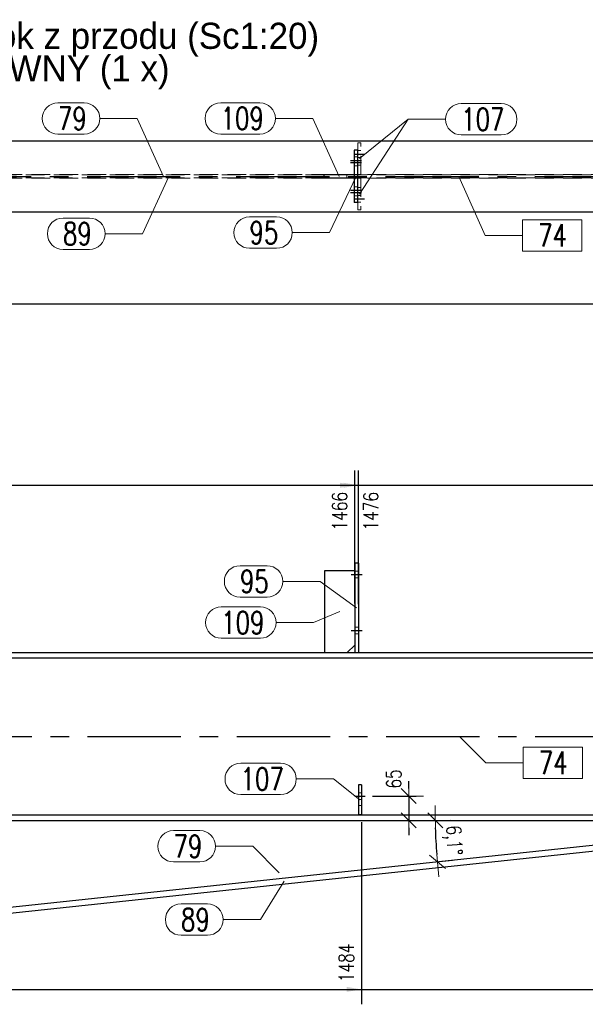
# Model space of a CAD drawing. Header units: millimetres. Extents: x 3536 to 4290, y 11030 to 11491.
# Tile 32 of 102: x 3619 to 3695, y 11112 to 11245. Entities that reach past the tile are written whole.
import ezdxf

# ---------------------------------------------------------------- set-up
doc = ezdxf.new("R2010")
doc.units = ezdxf.units.MM
doc.header["$LTSCALE"] = 10
doc.linetypes.add('HIDDEN', pattern=[0.375, 0.25, -0.125])
doc.linetypes.add('MITTE', pattern=[2, 1.25, -0.25, 0.25, -0.25])
doc.layers.get('Defpoints').update_dxf_attribs({"color": 1})
for name, color, linetype, lineweight in [('PS_DIM', 4, 'Continuous', 13), ('PS_Hidden', 2, 'HIDDEN', 9), ('PS_Pos', 1, 'Continuous', 15), ('PS_SOLID', 7, 'Continuous', 30)]:
    doc.layers.add(name, color=color, linetype=linetype, lineweight=lineweight)
doc.layers.add('PS_MID', color=5, linetype='MITTE')
doc.layers.add('PS_SHAPE', color=3, linetype='Continuous')
doc.styles.add('simplex', font='simplex.shx', dxfattribs={"width": 0.75})
doc.dimstyles.new('1_20_GŁ_DS1-LS20', dxfattribs={"dimtxt": 2, "dimasz": 2, "dimexe": 2, "dimexo": 5, "dimgap": 1, "dimtad": 1, "dimjust": 4, "dimdec": 0, "dimlfac": 20, "dimtxsty": 'simplex', "dimblk1": 'NONE', "dimsah": 1, "dimcen": 2, "dimclrd": 256, "dimclre": 256, "dimclrt": 4, "dimadec": 1, "dimazin": 0, "dimtfac": 1, "dimtdec": 0, "dimtmove": 2, "dimatfit": 3, "dimfxl": 1, "dimarcsym": 0})
doc.dimstyles.new('1_20_PRZ', dxfattribs={"dimtxt": 2, "dimasz": 1, "dimexe": 2, "dimexo": 5, "dimgap": 1, "dimtad": 1, "dimdec": 0, "dimlfac": 20, "dimtxsty": 'simplex', "dimblk": 'dimznak', "dimcen": 2, "dimse1": 1, "dimse2": 1, "dimclrd": 256, "dimclrt": 4, "dimadec": 1, "dimazin": 0, "dimtfac": 1, "dimtdec": 0, "dimtix": 1, "dimtmove": 2, "dimatfit": 3, "dimldrblk": 'dim-grot', "dimfxl": 1, "dimarcsym": 0})
doc.dimstyles.new('1_20_SC', dxfattribs={"dimtxt": 2, "dimasz": 1, "dimexe": 1, "dimexo": 1, "dimgap": 1, "dimtad": 1, "dimdec": 0, "dimlfac": 20, "dimtxsty": 'simplex', "dimblk": 'dimznak', "dimcen": 2, "dimclrd": 256, "dimclre": 256, "dimclrt": 4, "dimadec": 1, "dimazin": 0, "dimtfac": 1, "dimtdec": 0, "dimtix": 1, "dimtmove": 2, "dimatfit": 3, "dimldrblk": 'dim-grot', "dimfxl": 1, "dimarcsym": 0})

# ---------------------------------------------------------------- blocks, each defined once
blk = doc.blocks.new('dimznak')
at = {"color": 0}
for points in [[(0, 2), (0, -2)], [(-2, 0), (2, 0)]]:
    blk.add_lwpolyline(points, dxfattribs=at)
at = {"color": 2}
blk.add_lwpolyline([(1, 1), (-1, -1)], dxfattribs=at)
blk = doc.blocks.new('*D14')
at = {"layer": 'Defpoints', "color": 0, "transparency": 16777216}
for p in [(3590.65, 11163.12), (3591.1, 11158.91), (3724.93, 11158.91), (3597.55, 11149.37), (3595.11, 11121.36)]:
    blk.add_point(p, dxfattribs=at)
at = {"layer": 'PS_DIM', "lineweight": -2, "transparency": 16777216}
blk.add_arc((3591.1, 11158.91), 11.51, 281.0702, 355.0218, dxfattribs=at)
for p, rotation in [((3602.61, 11158.91), 87.51090672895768), ((3592.32, 11147.46), 188.5810960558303)]:
    blk.add_blockref('dimznak', p, dxfattribs=dict(at, rotation=rotation))
at = {"layer": 'PS_DIM', "color": 4, "transparency": 16777216, "insert": (3598.03, 11152.68), "char_height": 2, "attachment_point": 5, "rotation": 48.046, "style": 'simplex'}
blk.add_mtext('83,9°', dxfattribs=at)
blk = doc.blocks.new('dim-grot')
blk.add_hatch(color=256).paths.add_polyline_path([(0, 0), (-2, 0.5), (-2, -0.5)])
blk.add_lwpolyline([(0, 0), (-2, 0.5), (-2, -0.5), (0, 0)])
blk = doc.blocks.new('*D15')
at = {"layer": 'Defpoints', "color": 0, "transparency": 16777216}
for p in [(3593.42, 11137.14), (3724.93, 11137.14), (3675.14, 11135.28), (3714.75, 11135.76), (3594.93, 11122.97)]:
    blk.add_point(p, dxfattribs=at)
at = {"layer": 'PS_DIM', "lineweight": -2, "transparency": 16777216}
blk.add_arc((3727.7, 11137.14), 52.59, 181.0895, 185.0025, dxfattribs=at)
for p, rotation in [((3675.11, 11137.14), 90.5447634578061), ((3675.41, 11131.56), 275.5472393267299)]:
    blk.add_blockref('dimznak', p, dxfattribs=dict(at, rotation=rotation))
at = {"layer": 'PS_DIM', "color": 4, "transparency": 16777216, "insert": (3677.37, 11134.46), "char_height": 2, "attachment_point": 5, "rotation": 273.046, "style": 'simplex'}
blk.add_mtext('6,1°', dxfattribs=at)
blk = doc.blocks.new('*D28')
at = {"layer": 'Defpoints', "color": 0, "transparency": 16777216}
for p in [(3665.72, 11140.39), (3665.72, 11137.14), (3671.55, 11137.14)]:
    blk.add_point(p, dxfattribs=at)
at = {"layer": 'PS_DIM', "lineweight": -2, "transparency": 16777216}
for p, q in [((3671.55, 11141.39), (3671.55, 11142.39)), ((3666.72, 11140.39), (3672.55, 11140.39)), ((3671.55, 11140.39), (3671.55, 11137.14)), ((3666.72, 11137.14), (3672.55, 11137.14)), ((3671.55, 11136.14), (3671.55, 11135.14))]:
    blk.add_line(p, q, dxfattribs=at)
for p, rotation in [((3671.55, 11140.39), 270), ((3671.55, 11137.14), 90)]:
    blk.add_blockref('dimznak', p, dxfattribs=dict(at, rotation=rotation))
at = {"layer": 'PS_DIM', "color": 4, "transparency": 16777216, "insert": (3669.55, 11142.69), "char_height": 2, "attachment_point": 5, "rotation": 90, "style": 'simplex'}
blk.add_mtext('65', dxfattribs=at)
blk = doc.blocks.new('*D73')
at = {"layer": 'Defpoints', "color": 0, "transparency": 16777216}
for p in [(3766.6, 11228.99), (3590.94, 11218.74), (3766.6, 11206.39)]:
    blk.add_point(p, dxfattribs=at)
at = {"layer": 'PS_DIM', "lineweight": -2, "transparency": 16777216}
for p, q in [((3766.6, 11223.99), (3766.6, 11204.39)), ((3590.94, 11213.74), (3590.94, 11204.39)), ((3590.94, 11206.39), (3764.6, 11206.39))]:
    blk.add_line(p, q, dxfattribs=at)
at = {"layer": 'PS_DIM', "transparency": 16777216}
blk.add_solid([(3764.6, 11206.73), (3764.6, 11206.06), (3766.6, 11206.39)], dxfattribs=at)
at = {"layer": 'PS_DIM', "color": 4, "transparency": 16777216, "insert": (3764.58, 11210.05), "char_height": 2, "attachment_point": 5, "rotation": 90, "style": 'simplex'}
blk.add_mtext('4995', dxfattribs=at)
blk = doc.blocks.new('_None')
blk = doc.blocks.new('*X74')
at = {"color": 0}
for s, p in [('RG.74.1 Widok z przodu (Sc1:20)', (3589.57, 11219.84)), ('RYGIEL GŁÓWNY (1 x)', (3589.57, 11215.47))]:
    blk.add_text(s, height=3.5, dxfattribs=at).set_placement(p)
blk = doc.blocks.new('*D78')
at = {"layer": 'Defpoints', "color": 0, "transparency": 16777216}
for p in [(3664.32, 11182.07), (3664.32, 11161.23), (3591.02, 11137.14)]:
    blk.add_point(p, dxfattribs=at)
at = {"layer": 'PS_DIM', "lineweight": -2, "transparency": 16777216}
for p, q in [((3591.02, 11142.14), (3591.02, 11184.07)), ((3664.32, 11166.23), (3664.32, 11184.07)), ((3591.02, 11182.07), (3662.32, 11182.07))]:
    blk.add_line(p, q, dxfattribs=at)
at = {"layer": 'PS_DIM', "transparency": 16777216}
blk.add_solid([(3662.32, 11182.41), (3662.32, 11181.74), (3664.32, 11182.07)], dxfattribs=at)
at = {"layer": 'PS_DIM', "color": 4, "transparency": 16777216, "insert": (3662.3, 11178.59), "char_height": 2, "attachment_point": 5, "rotation": 90, "style": 'simplex'}
blk.add_mtext('1466', dxfattribs=at)
blk = doc.blocks.new('*D79')
at = {"layer": 'Defpoints', "color": 0, "transparency": 16777216}
for p in [(3664.82, 11182.07), (3664.82, 11161.13), (3591.02, 11137.14)]:
    blk.add_point(p, dxfattribs=at)
at = {"layer": 'PS_DIM', "lineweight": -2, "transparency": 16777216}
for p, q in [((3591.02, 11142.14), (3591.02, 11184.07)), ((3664.82, 11166.13), (3664.82, 11184.07)), ((3591.02, 11182.07), (3662.82, 11182.07))]:
    blk.add_line(p, q, dxfattribs=at)
at = {"layer": 'PS_DIM', "transparency": 16777216}
blk.add_solid([(3662.82, 11182.41), (3662.82, 11181.74), (3664.82, 11182.07)], dxfattribs=at)
at = {"layer": 'PS_DIM', "color": 4, "transparency": 16777216, "insert": (3666.47, 11178.59), "char_height": 2, "attachment_point": 5, "rotation": 90, "style": 'simplex'}
blk.add_mtext('1476', dxfattribs=at)
blk = doc.blocks.new('*D80')
at = {"layer": 'Defpoints', "color": 0, "transparency": 16777216}
for p in [(3715.58, 11182.07), (3715.58, 11155.24), (3591.02, 11137.14)]:
    blk.add_point(p, dxfattribs=at)
at = {"layer": 'PS_DIM', "lineweight": -2, "transparency": 16777216}
for p, q in [((3591.02, 11142.14), (3591.02, 11184.07)), ((3715.58, 11160.24), (3715.58, 11184.07)), ((3591.02, 11182.07), (3713.58, 11182.07))]:
    blk.add_line(p, q, dxfattribs=at)
at = {"layer": 'PS_DIM', "transparency": 16777216}
blk.add_solid([(3713.58, 11182.41), (3713.58, 11181.74), (3715.58, 11182.07)], dxfattribs=at)
at = {"layer": 'PS_DIM', "color": 4, "transparency": 16777216, "insert": (3713.56, 11178.73), "char_height": 2, "attachment_point": 5, "rotation": 90, "style": 'simplex'}
blk.add_mtext('2491', dxfattribs=at)
blk = doc.blocks.new('*D81')
at = {"layer": 'Defpoints', "color": 0, "transparency": 16777216}
for p in [(3739.18, 11182.07), (3739.18, 11161.32), (3591.02, 11137.14)]:
    blk.add_point(p, dxfattribs=at)
at = {"layer": 'PS_DIM', "lineweight": -2, "transparency": 16777216}
for p, q in [((3591.02, 11142.14), (3591.02, 11184.07)), ((3739.18, 11166.32), (3739.18, 11184.07)), ((3591.02, 11182.07), (3737.18, 11182.07))]:
    blk.add_line(p, q, dxfattribs=at)
at = {"layer": 'PS_DIM', "transparency": 16777216}
blk.add_solid([(3737.18, 11182.41), (3737.18, 11181.74), (3739.18, 11182.07)], dxfattribs=at)
at = {"layer": 'PS_DIM', "color": 4, "transparency": 16777216, "insert": (3737.16, 11178.45), "char_height": 2, "attachment_point": 5, "rotation": 90, "style": 'simplex'}
blk.add_mtext('3766', dxfattribs=at)
blk = doc.blocks.new('*D82')
at = {"layer": 'Defpoints', "color": 0, "transparency": 16777216}
for p in [(3739.68, 11182.07), (3739.68, 11161.18), (3591.02, 11137.14)]:
    blk.add_point(p, dxfattribs=at)
at = {"layer": 'PS_DIM', "lineweight": -2, "transparency": 16777216}
for p, q in [((3591.02, 11142.14), (3591.02, 11184.07)), ((3739.68, 11166.18), (3739.68, 11184.07)), ((3591.02, 11182.07), (3737.68, 11182.07))]:
    blk.add_line(p, q, dxfattribs=at)
at = {"layer": 'PS_DIM', "transparency": 16777216}
blk.add_solid([(3737.68, 11182.41), (3737.68, 11181.74), (3739.68, 11182.07)], dxfattribs=at)
at = {"layer": 'PS_DIM', "color": 4, "transparency": 16777216, "insert": (3741.21, 11178.45), "char_height": 2, "attachment_point": 5, "rotation": 90, "style": 'simplex'}
blk.add_mtext('3776', dxfattribs=at)
blk = doc.blocks.new('*D83')
at = {"layer": 'Defpoints', "color": 0, "transparency": 16777216}
for p in [(3765.68, 11182.07), (3765.68, 11158.91), (3591.02, 11137.14)]:
    blk.add_point(p, dxfattribs=at)
at = {"layer": 'PS_DIM', "lineweight": -2, "transparency": 16777216}
for p, q in [((3591.02, 11142.14), (3591.02, 11184.07)), ((3765.68, 11163.91), (3765.68, 11184.07)), ((3591.02, 11182.07), (3763.68, 11182.07))]:
    blk.add_line(p, q, dxfattribs=at)
at = {"layer": 'PS_DIM', "transparency": 16777216}
blk.add_solid([(3763.68, 11182.41), (3763.68, 11181.74), (3765.68, 11182.07)], dxfattribs=at)
at = {"layer": 'PS_DIM', "color": 4, "transparency": 16777216, "insert": (3763.66, 11178.41), "char_height": 2, "attachment_point": 5, "rotation": 90, "style": 'simplex'}
blk.add_mtext('4975', dxfattribs=at)
blk = doc.blocks.new('*D84')
at = {"layer": 'Defpoints', "color": 0, "transparency": 16777216}
for p in [(3766.68, 11182.07), (3766.68, 11152.13), (3591.02, 11137.14)]:
    blk.add_point(p, dxfattribs=at)
at = {"layer": 'PS_DIM', "lineweight": -2, "transparency": 16777216}
for p, q in [((3591.02, 11142.14), (3591.02, 11184.07)), ((3766.68, 11157.13), (3766.68, 11184.07)), ((3591.02, 11182.07), (3764.68, 11182.07))]:
    blk.add_line(p, q, dxfattribs=at)
at = {"layer": 'PS_DIM', "transparency": 16777216}
blk.add_solid([(3764.68, 11182.41), (3764.68, 11181.74), (3766.68, 11182.07)], dxfattribs=at)
at = {"layer": 'PS_DIM', "color": 4, "transparency": 16777216, "insert": (3768.8, 11178.41), "char_height": 2, "attachment_point": 5, "rotation": 90, "style": 'simplex'}
blk.add_mtext('4995', dxfattribs=at)
blk = doc.blocks.new('*D87')
at = {"layer": 'Defpoints', "color": 0, "transparency": 16777216}
for p in [(3665.22, 11141.89), (3591.02, 11137.14), (3665.22, 11114.47)]:
    blk.add_point(p, dxfattribs=at)
at = {"layer": 'PS_DIM', "lineweight": -2, "transparency": 16777216}
for p, q in [((3665.22, 11136.89), (3665.22, 11112.47)), ((3591.02, 11132.14), (3591.02, 11112.47)), ((3591.02, 11114.47), (3663.22, 11114.47))]:
    blk.add_line(p, q, dxfattribs=at)
at = {"layer": 'PS_DIM', "transparency": 16777216}
blk.add_solid([(3663.22, 11114.81), (3663.22, 11114.14), (3665.22, 11114.47)], dxfattribs=at)
at = {"layer": 'PS_DIM', "color": 4, "transparency": 16777216, "insert": (3663.2, 11118.03), "char_height": 2, "attachment_point": 5, "rotation": 90, "style": 'simplex'}
blk.add_mtext('1484', dxfattribs=at)
blk = doc.blocks.new('*D88')
at = {"layer": 'Defpoints', "color": 0, "transparency": 16777216}
for p in [(3591.02, 11137.14), (3714.83, 11137.14), (3714.83, 11114.47)]:
    blk.add_point(p, dxfattribs=at)
at = {"layer": 'PS_DIM', "lineweight": -2, "transparency": 16777216}
for p, q in [((3591.02, 11132.14), (3591.02, 11112.47)), ((3714.83, 11132.14), (3714.83, 11112.47)), ((3591.02, 11114.47), (3712.83, 11114.47))]:
    blk.add_line(p, q, dxfattribs=at)
at = {"layer": 'PS_DIM', "transparency": 16777216}
blk.add_solid([(3712.83, 11114.81), (3712.83, 11114.14), (3714.83, 11114.47)], dxfattribs=at)
at = {"layer": 'PS_DIM', "color": 4, "transparency": 16777216, "insert": (3712.81, 11118.1), "char_height": 2, "attachment_point": 5, "rotation": 90, "style": 'simplex'}
blk.add_mtext('2476', dxfattribs=at)
blk = doc.blocks.new('*D89')
at = {"layer": 'Defpoints', "color": 0, "transparency": 16777216}
for p in [(3591.02, 11137.14), (3715.58, 11136.72), (3715.58, 11114.47)]:
    blk.add_point(p, dxfattribs=at)
at = {"layer": 'PS_DIM', "lineweight": -2, "transparency": 16777216}
for p, q in [((3591.02, 11132.14), (3591.02, 11112.47)), ((3715.58, 11131.72), (3715.58, 11112.47)), ((3591.02, 11114.47), (3713.58, 11114.47))]:
    blk.add_line(p, q, dxfattribs=at)
at = {"layer": 'PS_DIM', "transparency": 16777216}
blk.add_solid([(3713.58, 11114.81), (3713.58, 11114.14), (3715.58, 11114.47)], dxfattribs=at)
at = {"layer": 'PS_DIM', "color": 4, "transparency": 16777216, "insert": (3717.61, 11117.81), "char_height": 2, "attachment_point": 5, "rotation": 90, "style": 'simplex'}
blk.add_mtext('2491', dxfattribs=at)
blk = doc.blocks.new('*D90')
at = {"layer": 'Defpoints', "color": 0, "transparency": 16777216}
for p in [(3740.08, 11141.89), (3591.02, 11137.14), (3740.08, 11114.47)]:
    blk.add_point(p, dxfattribs=at)
at = {"layer": 'PS_DIM', "lineweight": -2, "transparency": 16777216}
for p, q in [((3740.08, 11136.89), (3740.08, 11112.47)), ((3591.02, 11132.14), (3591.02, 11112.47)), ((3591.02, 11114.47), (3738.08, 11114.47))]:
    blk.add_line(p, q, dxfattribs=at)
at = {"layer": 'PS_DIM', "transparency": 16777216}
blk.add_solid([(3738.08, 11114.81), (3738.08, 11114.14), (3740.08, 11114.47)], dxfattribs=at)
at = {"layer": 'PS_DIM', "color": 4, "transparency": 16777216, "insert": (3738.06, 11118.17), "char_height": 2, "attachment_point": 5, "rotation": 90, "style": 'simplex'}
blk.add_mtext('3784', dxfattribs=at)
blk = doc.blocks.new('*D91')
at = {"layer": 'Defpoints', "color": 0, "transparency": 16777216}
for p in [(3765.68, 11141.65), (3591.02, 11137.14), (3765.68, 11114.47)]:
    blk.add_point(p, dxfattribs=at)
at = {"layer": 'PS_DIM', "lineweight": -2, "transparency": 16777216}
for p, q in [((3765.68, 11136.65), (3765.68, 11112.47)), ((3591.02, 11132.14), (3591.02, 11112.47)), ((3591.02, 11114.47), (3763.68, 11114.47))]:
    blk.add_line(p, q, dxfattribs=at)
at = {"layer": 'PS_DIM', "transparency": 16777216}
blk.add_solid([(3763.68, 11114.81), (3763.68, 11114.14), (3765.68, 11114.47)], dxfattribs=at)
at = {"layer": 'PS_DIM', "color": 4, "transparency": 16777216, "insert": (3763.66, 11118.14), "char_height": 2, "attachment_point": 5, "rotation": 90, "style": 'simplex'}
blk.add_mtext('4975', dxfattribs=at)
blk = doc.blocks.new('*D92')
at = {"layer": 'Defpoints', "color": 0, "transparency": 16777216}
for p in [(3766.68, 11141.52), (3591.02, 11137.14), (3766.68, 11114.47)]:
    blk.add_point(p, dxfattribs=at)
at = {"layer": 'PS_DIM', "lineweight": -2, "transparency": 16777216}
for p, q in [((3766.68, 11136.52), (3766.68, 11112.47)), ((3591.02, 11132.14), (3591.02, 11112.47)), ((3591.02, 11114.47), (3764.68, 11114.47))]:
    blk.add_line(p, q, dxfattribs=at)
at = {"layer": 'PS_DIM', "transparency": 16777216}
blk.add_solid([(3764.68, 11114.81), (3764.68, 11114.14), (3766.68, 11114.47)], dxfattribs=at)
at = {"layer": 'PS_DIM', "color": 4, "transparency": 16777216, "insert": (3768.88, 11118.14), "char_height": 2, "attachment_point": 5, "rotation": 90, "style": 'simplex'}
blk.add_mtext('4995', dxfattribs=at)
blk = doc.blocks.new('*X284')
at = {"layer": 'PS_Hidden', "color": 2, "linetype": 'HIDDEN'}
for p, q in [((3664.82, 11170.54), (3664.32, 11170.54)), ((3664.82, 11169.64), (3664.32, 11169.64)), ((3664.82, 11163.04), (3664.32, 11163.04)), ((3664.82, 11162.14), (3664.32, 11162.14)), ((3665.22, 11140.84), (3664.82, 11140.84)), ((3665.22, 11139.94), (3664.82, 11139.94)), ((3665.22, 11139.14), (3664.82, 11139.14))]:
    blk.add_line(p, q, dxfattribs=at)
at = {"layer": 'PS_MID', "color": 5, "linetype": 'MITTE'}
for p, q in [((3663.82, 11170.09), (3665.32, 11170.09)), ((3663.82, 11170.09), (3665.32, 11170.09)), ((3663.82, 11170.09), (3665.32, 11170.09)), ((3663.82, 11170.09), (3665.32, 11170.09)), ((3663.82, 11162.59), (3665.32, 11162.59)), ((3663.82, 11162.59), (3665.32, 11162.59)), ((3663.82, 11162.59), (3665.32, 11162.59)), ((3663.82, 11162.59), (3665.32, 11162.59)), ((3588.52, 11148.39), (3724.93, 11148.39)), ((3664.32, 11140.39), (3665.72, 11140.39)), ((3664.32, 11140.39), (3665.72, 11140.39))]:
    blk.add_line(p, q, dxfattribs=at)
at = {"layer": 'PS_SOLID', "color": 7, "linetype": 'Continuous'}
for p, q in [((3664.32, 11171.64), (3664.32, 11159.64)), ((3664.82, 11171.64), (3664.32, 11171.64)), ((3664.82, 11171.64), (3664.82, 11159.64)), ((3660.32, 11159.64), (3660.32, 11170.64)), ((3660.32, 11170.64), (3664.32, 11170.64)), ((3663.32, 11159.64), (3664.32, 11160.64)), ((3591.02, 11159.64), (3724.93, 11159.64)), ((3591.1, 11158.91), (3724.93, 11158.91)), ((3665.22, 11141.89), (3664.82, 11141.89)), ((3664.82, 11141.89), (3664.82, 11137.89)), ((3665.22, 11141.89), (3665.22, 11137.89)), ((3593.34, 11137.87), (3724.93, 11137.87)), ((3665.22, 11137.89), (3664.82, 11137.89)), ((3593.42, 11137.14), (3724.93, 11137.14)), ((3714.75, 11135.76), (3594.93, 11122.97)), ((3595.01, 11122.22), (3714.83, 11135.01))]:
    blk.add_line(p, q, dxfattribs=at)
blk = doc.blocks.new('*X291')
at = {"color": 1}
for p, q in [((3678.35, 11148.39), (3681.89, 11144.85)), ((3694.84, 11146.95), (3686.89, 11146.95)), ((3686.89, 11146.95), (3686.89, 11142.75)), ((3694.84, 11142.75), (3694.84, 11146.95)), ((3681.89, 11144.85), (3686.89, 11144.85)), ((3686.89, 11142.75), (3694.84, 11142.75))]:
    blk.add_line(p, q, dxfattribs=at)
at = {"color": 30, "style": 'simplex', "width": 0.75}
blk.add_text('74', height=3, dxfattribs=at).set_placement((3688.99, 11143.35))
blk = doc.blocks.new('*X292')
at = {"color": 1}
for p, q in [((3649.03, 11144.79), (3654.38, 11144.79)), ((3656.48, 11142.69), (3661.48, 11142.69)), ((3665.02, 11139.89), (3661.48, 11142.69)), ((3649.03, 11140.59), (3654.38, 11140.59))]:
    blk.add_line(p, q, dxfattribs=at)
for centre, start, end in [((3649.03, 11142.69), 90, 270), ((3654.38, 11142.69), 270, 90)]:
    blk.add_arc(centre, 2.1, start, end, dxfattribs=at)
at = {"color": 2, "style": 'simplex', "width": 0.75}
blk.add_text('107', height=3, dxfattribs=at).set_placement((3649.03, 11141.19))
blk = doc.blocks.new('*X293')
at = {"color": 1}
for p, q in [((3649.03, 11144.79), (3654.38, 11144.79)), ((3656.48, 11142.69), (3661.48, 11142.69)), ((3665.02, 11139.89), (3661.48, 11142.69)), ((3649.03, 11140.59), (3654.38, 11140.59))]:
    blk.add_line(p, q, dxfattribs=at)
for centre, start, end in [((3649.03, 11142.69), 90, 270), ((3654.38, 11142.69), 270, 90)]:
    blk.add_arc(centre, 2.1, start, end, dxfattribs=at)
at = {"color": 2, "style": 'simplex', "width": 0.75}
blk.add_text('107', height=3, dxfattribs=at).set_placement((3649.03, 11141.19))
blk = doc.blocks.new('*X294')
at = {"color": 1}
for p, q in [((3648.94, 11171.28), (3652.58, 11171.28)), ((3654.68, 11169.18), (3659.68, 11169.18)), ((3664.57, 11165.64), (3659.68, 11169.18)), ((3648.94, 11167.08), (3652.58, 11167.08))]:
    blk.add_line(p, q, dxfattribs=at)
for centre, start, end in [((3648.94, 11169.18), 90, 270), ((3652.58, 11169.18), 270, 90)]:
    blk.add_arc(centre, 2.1, start, end, dxfattribs=at)
at = {"color": 2, "style": 'simplex', "width": 0.75}
blk.add_text('95', height=3, dxfattribs=at).set_placement((3648.94, 11167.68))
blk = doc.blocks.new('*X295')
at = {"color": 1}
for p, q in [((3646.43, 11165.76), (3651.68, 11165.76)), ((3662.32, 11165.14), (3658.78, 11163.66)), ((3653.78, 11163.66), (3658.78, 11163.66)), ((3646.43, 11161.56), (3651.68, 11161.56))]:
    blk.add_line(p, q, dxfattribs=at)
for centre, start, end in [((3646.43, 11163.66), 90, 270), ((3651.68, 11163.66), 270, 90)]:
    blk.add_arc(centre, 2.1, start, end, dxfattribs=at)
at = {"color": 2, "style": 'simplex', "width": 0.75}
blk.add_text('109', height=3, dxfattribs=at).set_placement((3646.43, 11162.16))
blk = doc.blocks.new('*X299')
at = {"color": 1}
for p, q in [((3654.88, 11128.99), (3651.67, 11123.83)), ((3641.04, 11125.93), (3644.57, 11125.93)), ((3646.67, 11123.83), (3651.67, 11123.83)), ((3641.04, 11121.73), (3644.57, 11121.73))]:
    blk.add_line(p, q, dxfattribs=at)
for centre, start, end in [((3641.04, 11123.83), 90, 270), ((3644.57, 11123.83), 270, 90)]:
    blk.add_arc(centre, 2.1, start, end, dxfattribs=at)
at = {"color": 2, "style": 'simplex', "width": 0.75}
blk.add_text('89', height=3, dxfattribs=at).set_placement((3641.04, 11122.33))
blk = doc.blocks.new('*X300')
at = {"color": 1}
for p, q in [((3640.02, 11135.76), (3643.56, 11135.76)), ((3645.66, 11133.66), (3650.66, 11133.66)), ((3654.2, 11130.12), (3650.66, 11133.66)), ((3640.02, 11131.56), (3643.56, 11131.56))]:
    blk.add_line(p, q, dxfattribs=at)
for centre, start, end in [((3640.02, 11133.66), 90, 270), ((3643.56, 11133.66), 270, 90)]:
    blk.add_arc(centre, 2.1, start, end, dxfattribs=at)
at = {"color": 2, "style": 'simplex', "width": 0.75}
blk.add_text('79', height=3, dxfattribs=at).set_placement((3640.02, 11132.16))
blk = doc.blocks.new('*X598')
at = {"layer": 'PS_Hidden', "color": 2, "linetype": 'HIDDEN'}
for p, q in [((3664.74, 11227.99), (3664.74, 11226.99)), ((3665.14, 11227.99), (3664.74, 11227.99)), ((3665.14, 11223.74), (3665.14, 11227.99)), ((3665.14, 11226.94), (3664.74, 11226.94)), ((3664.24, 11226.09), (3664.74, 11226.09)), ((3665.14, 11226.04), (3664.74, 11226.04)), ((3665.14, 11224.99), (3664.74, 11224.99)), ((3591.01, 11223.73), (3724.85, 11223.73)), ((3660.24, 11223.69), (3596.97, 11223.69)), ((3663.24, 11223.69), (3663.24, 11223.29)), ((3664.24, 11224.89), (3664.74, 11224.89)), ((3714.75, 11223.69), (3664.24, 11223.69)), ((3665.14, 11223.74), (3664.74, 11223.74)), ((3591.01, 11223.26), (3724.85, 11223.26)), ((3660.24, 11223.29), (3596.97, 11223.29)), ((3714.75, 11223.29), (3664.24, 11223.29)), ((3665.14, 11223.24), (3664.74, 11223.24)), ((3665.14, 11223.24), (3665.14, 11218.99)), ((3664.24, 11222.09), (3664.74, 11222.09)), ((3664.74, 11221.99), (3665.14, 11221.99)), ((3664.24, 11220.89), (3664.74, 11220.89)), ((3665.14, 11220.94), (3664.74, 11220.94)), ((3665.14, 11220.04), (3664.74, 11220.04)), ((3664.74, 11219.99), (3664.74, 11218.99)), ((3665.14, 11218.99), (3664.74, 11218.99))]:
    blk.add_line(p, q, dxfattribs=at)
at = {"layer": 'PS_MID', "color": 5, "linetype": 'MITTE'}
for p, q in [((3664.24, 11226.49), (3665.64, 11226.49)), ((3663.74, 11225.64), (3665.24, 11225.64)), ((3663.74, 11225.64), (3665.24, 11225.64)), ((3663.74, 11225.34), (3665.24, 11225.34)), ((3663.74, 11225.34), (3665.24, 11225.34)), ((3588.44, 11223.49), (3724.85, 11223.49)), ((3663.74, 11221.64), (3665.24, 11221.64)), ((3663.74, 11221.64), (3665.24, 11221.64)), ((3663.74, 11221.34), (3665.24, 11221.34)), ((3663.74, 11221.34), (3665.24, 11221.34)), ((3664.24, 11220.49), (3665.64, 11220.49))]:
    blk.add_line(p, q, dxfattribs=at)
at = {"layer": 'PS_SOLID', "color": 7, "linetype": 'Continuous'}
for p, q in [((3590.94, 11228.24), (3724.85, 11228.24)), ((3664.24, 11226.99), (3664.24, 11219.99)), ((3664.74, 11226.99), (3664.24, 11226.99)), ((3664.74, 11219.99), (3664.74, 11226.99)), ((3660.24, 11223.29), (3660.24, 11223.69)), ((3664.24, 11223.69), (3660.24, 11223.69)), ((3660.24, 11223.29), (3664.24, 11223.29)), ((3664.74, 11219.99), (3664.24, 11219.99)), ((3590.94, 11218.74), (3724.85, 11218.74))]:
    blk.add_line(p, q, dxfattribs=at)
blk = doc.blocks.new('*X614')
at = {"color": 1}
for p, q in [((3664.49, 11223.49), (3660.95, 11215.95)), ((3650.21, 11218.05), (3653.85, 11218.05)), ((3655.95, 11215.95), (3660.95, 11215.95)), ((3650.21, 11213.85), (3653.85, 11213.85))]:
    blk.add_line(p, q, dxfattribs=at)
for centre, start, end in [((3650.21, 11215.95), 90, 270), ((3653.85, 11215.95), 270, 90)]:
    blk.add_arc(centre, 2.1, start, end, dxfattribs=at)
at = {"color": 2, "style": 'simplex', "width": 0.75}
blk.add_text('95', height=3, dxfattribs=at).set_placement((3650.21, 11214.45))
blk = doc.blocks.new('*X615')
at = {"color": 1}
for p, q in [((3678.6, 11233.25), (3683.96, 11233.25)), ((3664.94, 11225.87), (3671.5, 11231.15)), ((3671.5, 11231.15), (3676.5, 11231.15)), ((3678.6, 11229.05), (3683.96, 11229.05))]:
    blk.add_line(p, q, dxfattribs=at)
for centre, start, end in [((3678.6, 11231.15), 90, 270), ((3683.96, 11231.15), 270, 90)]:
    blk.add_arc(centre, 2.1, start, end, dxfattribs=at)
at = {"color": 2, "style": 'simplex', "width": 0.75}
blk.add_text('107', height=3, dxfattribs=at).set_placement((3678.6, 11229.65))
blk = doc.blocks.new('*X616')
at = {"color": 1}
for p, q in [((3678.6, 11233.25), (3683.96, 11233.25)), ((3664.94, 11221.12), (3671.5, 11231.15)), ((3671.5, 11231.15), (3676.5, 11231.15)), ((3678.6, 11229.05), (3683.96, 11229.05))]:
    blk.add_line(p, q, dxfattribs=at)
for centre, start, end in [((3678.6, 11231.15), 90, 270), ((3683.96, 11231.15), 270, 90)]:
    blk.add_arc(centre, 2.1, start, end, dxfattribs=at)
at = {"color": 2, "style": 'simplex', "width": 0.75}
blk.add_text('107', height=3, dxfattribs=at).set_placement((3678.6, 11229.65))
blk = doc.blocks.new('*X617')
at = {"color": 1}
for p, q in [((3646.35, 11233.36), (3651.6, 11233.36)), ((3653.7, 11231.26), (3658.7, 11231.26)), ((3662.24, 11223.49), (3658.7, 11231.26)), ((3646.35, 11229.16), (3651.6, 11229.16))]:
    blk.add_line(p, q, dxfattribs=at)
for centre, start, end in [((3646.35, 11231.26), 90, 270), ((3651.6, 11231.26), 270, 90)]:
    blk.add_arc(centre, 2.1, start, end, dxfattribs=at)
at = {"color": 2, "style": 'simplex', "width": 0.75}
blk.add_text('109', height=3, dxfattribs=at).set_placement((3646.35, 11229.76))
blk = doc.blocks.new('*X618')
at = {"color": 1}
for p, q in [((3639.39, 11223.49), (3635.85, 11215.8)), ((3625.22, 11217.9), (3628.75, 11217.9)), ((3630.85, 11215.8), (3635.85, 11215.8)), ((3625.22, 11213.7), (3628.75, 11213.7))]:
    blk.add_line(p, q, dxfattribs=at)
for centre, start, end in [((3625.22, 11215.8), 90, 270), ((3628.75, 11215.8), 270, 90)]:
    blk.add_arc(centre, 2.1, start, end, dxfattribs=at)
at = {"color": 2, "style": 'simplex', "width": 0.75}
blk.add_text('89', height=3, dxfattribs=at).set_placement((3625.22, 11214.3))
blk = doc.blocks.new('*X619')
at = {"color": 1}
for p, q in [((3678.27, 11223.49), (3681.8, 11215.57)), ((3694.75, 11217.67), (3686.8, 11217.67)), ((3686.8, 11217.67), (3686.8, 11213.47)), ((3694.75, 11213.47), (3694.75, 11217.67)), ((3681.8, 11215.57), (3686.8, 11215.57)), ((3686.8, 11213.47), (3694.75, 11213.47))]:
    blk.add_line(p, q, dxfattribs=at)
at = {"color": 30, "style": 'simplex', "width": 0.75}
blk.add_text('74', height=3, dxfattribs=at).set_placement((3688.9, 11214.07))
blk = doc.blocks.new('*X620')
at = {"color": 1}
for p, q in [((3624.53, 11233.35), (3628.06, 11233.35)), ((3630.16, 11231.25), (3635.16, 11231.25)), ((3638.7, 11223.49), (3635.16, 11231.25)), ((3624.53, 11229.15), (3628.06, 11229.15))]:
    blk.add_line(p, q, dxfattribs=at)
for centre, start, end in [((3624.53, 11231.25), 90, 270), ((3628.06, 11231.25), 270, 90)]:
    blk.add_arc(centre, 2.1, start, end, dxfattribs=at)
at = {"color": 2, "style": 'simplex', "width": 0.75}
blk.add_text('79', height=3, dxfattribs=at).set_placement((3624.53, 11229.75))

msp = doc.modelspace()

# ---------------------------------------------------------------- block references
msp.add_blockref('*X74', (0, 20.75))
at = {"layer": 'PS_Pos'}
for name in ['*X620', '*X617', '*X615', '*X616', '*X618', '*X614', '*X619', '*X294', '*X295', '*X291', '*X292', '*X293', '*X300', '*X299']:
    msp.add_blockref(name, (0, 0), dxfattribs=at)
at = {"layer": 'PS_SHAPE'}
for name in ['*X598', '*X284']:
    msp.add_blockref(name, (0, 0), dxfattribs=at)

# ---------------------------------------------------------------- dimensions: what is measured, and where the dimension line sits
at = {"layer": 'PS_DIM'}
for base, p1, p2, text, picture, middle in [((3766.6, 11206.392), (3590.936, 11218.745), (3766.6, 11228.995), '4995', '*D73', (3764.58, 11210.055)), ((3739.185, 11182.074), (3591.021, 11137.14), (3739.185, 11161.322), '3766', '*D81', (3737.165, 11178.447)), ((3739.685, 11182.074), (3591.021, 11137.14), (3739.685, 11161.18), '3776', '*D82', (3741.207, 11178.447)), ((3765.685, 11182.074), (3591.021, 11137.14), (3765.685, 11158.91), '4975', '*D83', (3763.665, 11178.411)), ((3766.685, 11182.074), (3591.021, 11137.14), (3766.685, 11152.133), '4995', '*D84', (3768.8, 11178.411)), ((3740.085, 11114.473), (3591.021, 11137.14), (3740.085, 11141.89), '3784', '*D90', (3738.065, 11118.171)), ((3765.685, 11114.473), (3591.021, 11137.14), (3765.685, 11141.648), '4975', '*D91', (3763.665, 11118.136)), ((3766.685, 11114.473), (3591.021, 11137.14), (3766.685, 11141.521), '4995', '*D92', (3768.88, 11118.136))]:
    dim = msp.add_linear_dim(base=base, p1=p1, p2=p2, text=text, dimstyle='1_20_GŁ_DS1-LS20', dxfattribs=at)
    dim.commit()
    dim.dimension.update_dxf_attribs({"geometry": picture, "text_midpoint": middle, "dimtype": 128, "text_rotation": 90})
for base, p2, picture, middle in [((3664.32, 11182.074), (3664.32, 11161.23), '*D78', (3662.3, 11178.59)), ((3664.82, 11182.074), (3664.82, 11161.133), '*D79', (3666.47, 11178.59)), ((3715.585, 11182.074), (3715.585, 11155.244), '*D80', (3713.565, 11178.733)), ((3665.22, 11114.473), (3665.22, 11141.89), '*D87', (3663.2, 11118.028)), ((3714.835, 11114.473), (3714.835, 11137.14), '*D88', (3712.815, 11118.1)), ((3715.585, 11114.473), (3715.585, 11136.723), '*D89', (3717.609, 11117.814))]:
    dim = msp.add_linear_dim(base=base, p1=(3591.021, 11137.14), p2=p2, dimstyle='1_20_GŁ_DS1-LS20', dxfattribs=at)
    dim.commit()
    dim.dimension.update_dxf_attribs({"geometry": picture, "text_midpoint": middle, "dimtype": 128, "text_rotation": 90})
for base, line1, line2, picture, middle in [((3597.547, 11149.372), ((3591.099, 11158.91), (3724.935, 11158.91)), ((3590.65, 11163.12), (3595.107, 11121.357)), '*D14', (3598.032, 11152.677)), ((3675.142, 11135.276), ((3593.423, 11137.14), (3724.935, 11137.14)), ((3714.754, 11135.758), (3594.935, 11122.97)), '*D15', (3677.371, 11134.462))]:
    dim = msp.add_angular_dim_2l(base=base, line1=line1, line2=line2, dimstyle='1_20_PRZ', dxfattribs=at)
    dim.commit()
    dim.dimension.update_dxf_attribs({"geometry": picture, "text_midpoint": middle})
dim = msp.add_linear_dim(base=(3671.551, 11137.14), p1=(3665.72, 11140.39), p2=(3665.72, 11137.14), angle=90, dimstyle='1_20_SC', dxfattribs=at)
dim.commit()
dim.dimension.update_dxf_attribs({"geometry": '*D28', "text_midpoint": (3669.551, 11142.69), "dimtype": 128})

doc.saveas('drawing.dxf')
